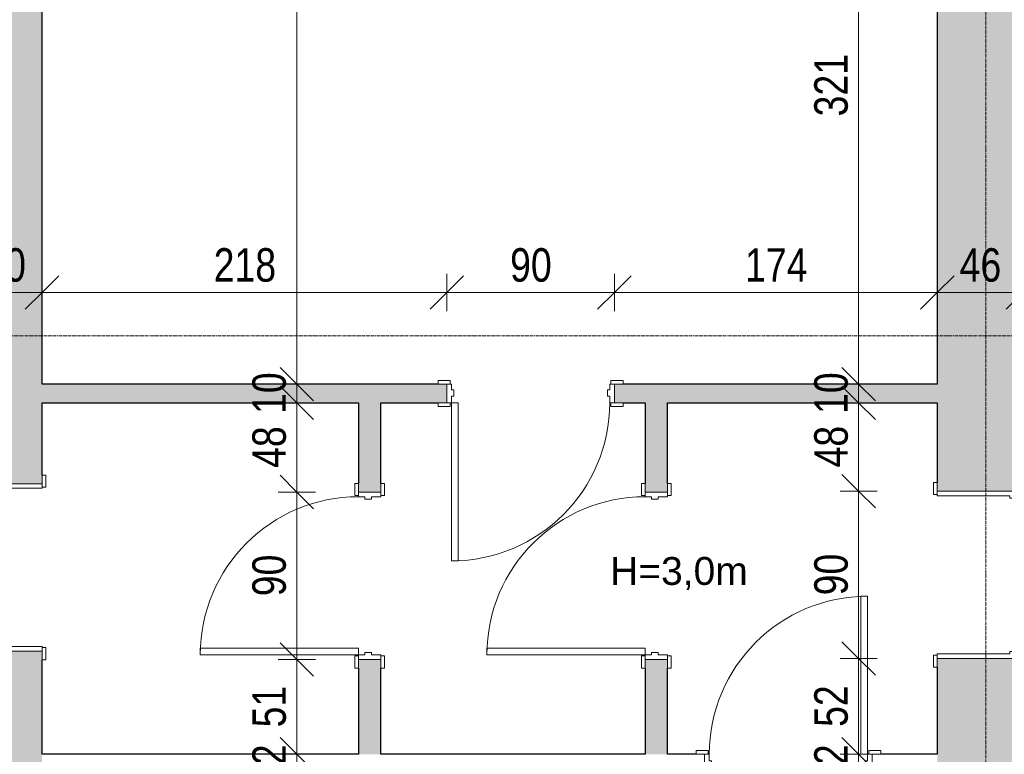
# Model space of a CAD drawing. Header units: centimetres. Extents: x 14852 to 18341, y -10824 to -8518.
# Tile 4 of 20: x 15701 to 16230, y -9594 to -9199. Entities that reach past the tile are written whole.
import ezdxf

# ---------------------------------------------------------------- set-up
doc = ezdxf.new("R2010")
doc.units = ezdxf.units.CM
doc.linetypes.add('Linia siatki', pattern=[0.9925, 0.47, -0.2175, 0.0875, -0.2175])
for name, color, linetype, lineweight in [('A-ANNO-DIMS', 211, 'Continuous', 9), ('A-ANNO-DIMS-100', 211, 'Continuous', 9), ('A-DOOR', 31, 'Continuous', 9), ('A-DOOR-FRAM', 31, 'Continuous', 18), ('A-WALL', 113, 'Continuous', 9), ('A-WALL-PATT', 111, 'Continuous', 25), ('G-ANNO-TEXT', 231, 'Continuous', 9), ('I-WALL', 2, 'Continuous', 9), ('S-GRID', 1, 'Continuous', 9)]:
    doc.layers.add(name, color=color, linetype=linetype, lineweight=lineweight)
doc.styles.add('Arial_1', font='arial.ttf', dxfattribs={"width": 0.8, "height": 18})
doc.styles.add('Arial_2', font='arial.ttf', dxfattribs={"height": 15})
doc.dimstyles.new('Przekątna_-_1_8_mm_Arial', dxfattribs={"dimscale": 30.48, "dimtxt": 18.364669, "dimasz": 0.590551, "dimexe": 0.328084, "dimexo": 0.0625, "dimgap": 0.016404, "dimtad": 1, "dimdec": 0, "dimdsep": 46, "dimtxsty": 'Arial_1', "dimblk1": 'OBLIQUE', "dimblk2": 'OBLIQUE', "dimsah": 1, "dimcen": 0.09, "dimazin": 0, "dimtfac": 1, "dimtdec": 4, "dimtix": 1, "dimtmove": 0, "dimatfit": 3, "dimfxl": 0.328084, "dimfxlon": 1, "dimtvp": 1, "dimtolj": 1, "dimtzin": 0, "dimarcsym": 2})

# ---------------------------------------------------------------- blocks, each defined once
blk = doc.blocks.new('Drzwi-wewnętrzne-jednoskrzydłowe-dwupanelowe-drewniane - 900 x 2100mm-617259-6_Poziom posadzka II pietra inwentaryzacja')
at = {"layer": 'A-DOOR', "lineweight": 18}
for p, q in [((42.5, 89.68), (39, 89.68)), ((39, 89.68), (39, 4.68)), ((42.5, 4.68), (42.5, 89.68)), ((39, 4.68), (42.5, 4.68))]:
    blk.add_line(p, q, dxfattribs=at)
at = {"layer": 'A-DOOR'}
for p, q in [((-43.14, 6.68), (-49.64, 6.68)), ((-49.64, 6.68), (-49.64, 4.68)), ((-43.14, 4.68), (-43.14, 6.68)), ((49.63, 6.68), (43.13, 6.68)), ((43.13, 6.68), (43.13, 4.68)), ((49.63, 4.68), (49.63, 6.68)), ((-49.64, 4.68), (-43.14, 4.68)), ((43.13, 4.68), (49.63, 4.68)), ((-43.14, -5.32), (-49.64, -5.32)), ((-49.64, -5.32), (-49.64, -7.32)), ((-49.64, -7.32), (-43.14, -7.32)), ((-43.14, -7.32), (-43.14, -5.32)), ((49.63, -5.32), (43.13, -5.32)), ((43.13, -5.32), (43.13, -7.32)), ((43.13, -7.32), (49.63, -7.32)), ((49.63, -7.32), (49.63, -5.32))]:
    blk.add_line(p, q, dxfattribs=at)
blk.add_arc((42.5, 4.68), 85, 90, 180, dxfattribs=at)
at = {"layer": 'A-DOOR-FRAM'}
for p, q in [((-42.5, 4.68), (-45, 4.68)), ((-45, 4.68), (-45, -5.32)), ((-42.5, 1.18), (-42.5, 4.68)), ((-41.23, 1.18), (-42.5, 1.18)), ((-41.23, -2.31), (-41.23, 1.18)), ((42.5, 1.18), (41.23, 1.18)), ((41.23, 1.18), (41.23, -2.31)), ((42.5, 4.68), (42.5, 1.18)), ((45, 4.68), (42.5, 4.68)), ((45, -5.32), (45, 4.68)), ((-42.5, -5.32), (-42.5, -2.31)), ((-42.5, -2.31), (-41.23, -2.31)), ((41.23, -2.31), (42.5, -2.31)), ((42.5, -2.31), (42.5, -5.32)), ((-45, -5.32), (-42.5, -5.32)), ((42.5, -5.32), (45, -5.32))]:
    blk.add_line(p, q, dxfattribs=at)
blk = doc.blocks.new('Drzwi-wewnętrzne-jednoskrzydłowe-dwupanelowe-drewniane - 900 x 2100mm-613824-6_Poziom posadzka II pietra inwentaryzacja')
at = {"layer": 'A-DOOR'}
for p, q in [((-49.635, 22.3175), (-43.135, 22.3175)), ((-49.635, 20.3175), (-49.635, 22.3175)), ((-43.135, 22.3175), (-43.135, 20.3175)), ((43.135, 22.3175), (49.635, 22.3175)), ((43.135, 20.3175), (43.135, 22.3175)), ((49.635, 22.3175), (49.635, 20.3175)), ((-43.135, 20.3175), (-49.635, 20.3175)), ((49.635, 20.3175), (43.135, 20.3175)), ((-49.635, -19.6825), (-43.135, -19.6825)), ((-49.635, -21.6825), (-49.635, -19.6825)), ((-43.135, -19.6825), (-43.135, -21.6825)), ((43.135, -19.6825), (49.635, -19.6825)), ((43.135, -21.6825), (43.135, -19.6825)), ((49.635, -19.6825), (49.635, -21.6825)), ((-43.135, -21.6825), (-49.635, -21.6825)), ((49.635, -21.6825), (43.135, -21.6825))]:
    blk.add_line(p, q, dxfattribs=at)
at = {"layer": 'A-DOOR', "lineweight": 18}
for p, q in [((39, -19.6825), (42.5, -19.6825)), ((39, -104.6825), (39, -19.6825)), ((42.5, -19.6825), (42.5, -104.6825)), ((42.5, -104.6825), (39, -104.6825))]:
    blk.add_line(p, q, dxfattribs=at)
at = {"layer": 'A-DOOR'}
blk.add_arc((42.5, -19.6825), 85, 180, 270, dxfattribs=at)
at = {"layer": 'A-DOOR-FRAM'}
for p, q in [((-45, 20.3175), (-42.5, 20.3175)), ((-45, -19.6825), (-45, 20.3175)), ((-42.5, 20.3175), (-42.5, -12.69)), ((42.5, 20.3175), (45, 20.3175)), ((42.5, -12.69), (42.5, 20.3175)), ((45, 20.3175), (45, -19.6825)), ((-42.5, -12.69), (-41.23, -12.69)), ((-41.23, -12.69), (-41.23, -16.1825)), ((41.23, -12.69), (42.5, -12.69)), ((41.23, -16.1825), (41.23, -12.69)), ((-42.5, -19.6825), (-45, -19.6825)), ((-42.5, -16.1825), (-42.5, -19.6825)), ((-41.23, -16.1825), (-42.5, -16.1825)), ((42.5, -16.1825), (41.23, -16.1825)), ((42.5, -19.6825), (42.5, -16.1825)), ((45, -19.6825), (42.5, -19.6825))]:
    blk.add_line(p, q, dxfattribs=at)
blk = doc.blocks.new('Drzwi-wewnętrzne-jednoskrzydłowe-dwupanelowe-drewniane - 900 x 2100mm-438152-6_Poziom posadzka II pietra inwentaryzacja')
at = {"layer": 'A-DOOR', "lineweight": 18}
for p, q in [((42.5, 90.68), (39, 90.68)), ((39, 90.68), (39, 5.68)), ((42.5, 5.68), (42.5, 90.68)), ((39, 5.68), (42.5, 5.68))]:
    blk.add_line(p, q, dxfattribs=at)
at = {"layer": 'A-DOOR'}
for p, q in [((-43.14, 7.68), (-49.64, 7.68)), ((-49.64, 7.68), (-49.64, 5.68)), ((-49.64, 5.68), (-43.14, 5.68)), ((-43.14, 5.68), (-43.14, 7.68)), ((49.63, 7.68), (43.13, 7.68)), ((43.13, 7.68), (43.13, 5.68)), ((43.13, 5.68), (49.63, 5.68)), ((49.63, 5.68), (49.63, 7.68)), ((-43.14, -6.32), (-49.64, -6.32)), ((-49.64, -6.32), (-49.64, -8.32)), ((-49.64, -8.32), (-43.14, -8.32)), ((-43.14, -8.32), (-43.14, -6.32)), ((49.63, -6.32), (43.13, -6.32)), ((43.13, -6.32), (43.13, -8.32)), ((43.13, -8.32), (49.63, -8.32)), ((49.63, -8.32), (49.63, -6.32))]:
    blk.add_line(p, q, dxfattribs=at)
blk.add_arc((42.5, 5.68), 85, 90, 180, dxfattribs=at)
at = {"layer": 'A-DOOR-FRAM'}
for p, q in [((-42.5, 5.68), (-45, 5.68)), ((-45, 5.68), (-45, -6.32)), ((-42.5, 2.18), (-42.5, 5.68)), ((42.5, 5.68), (42.5, 2.18)), ((45, 5.68), (42.5, 5.68)), ((45, -6.32), (45, 5.68)), ((-41.23, 2.18), (-42.5, 2.18)), ((-41.23, -1.31), (-41.23, 2.18)), ((42.5, 2.18), (41.23, 2.18)), ((41.23, 2.18), (41.23, -1.31)), ((-42.5, -6.32), (-42.5, -1.31)), ((-42.5, -1.31), (-41.23, -1.31)), ((41.23, -1.31), (42.5, -1.31)), ((42.5, -1.31), (42.5, -6.32)), ((-45, -6.32), (-42.5, -6.32)), ((42.5, -6.32), (45, -6.32))]:
    blk.add_line(p, q, dxfattribs=at)
blk = doc.blocks.new('Drzwi-wewnętrzne-jednoskrzydłowe-dwupanelowe-drewniane - 900 x 2100mm-621464-6_Poziom posadzka II pietra inwentaryzacja')
at = {"layer": 'A-DOOR'}
for p, q in [((-49.64, 8.32), (-43.14, 8.32)), ((-49.64, 6.32), (-49.64, 8.32)), ((-43.14, 6.32), (-49.64, 6.32)), ((-43.14, 8.32), (-43.14, 6.32)), ((43.13, 8.32), (49.63, 8.32)), ((43.13, 6.32), (43.13, 8.32)), ((49.63, 6.32), (43.13, 6.32)), ((49.63, 8.32), (49.63, 6.32)), ((-49.64, -5.68), (-43.14, -5.68)), ((-49.64, -7.68), (-49.64, -5.68)), ((-43.14, -7.68), (-49.64, -7.68)), ((-43.14, -5.68), (-43.14, -7.68)), ((43.13, -5.68), (49.63, -5.68)), ((43.13, -7.68), (43.13, -5.68)), ((49.63, -7.68), (43.13, -7.68)), ((49.63, -5.68), (49.63, -7.68))]:
    blk.add_line(p, q, dxfattribs=at)
at = {"layer": 'A-DOOR', "lineweight": 18}
for p, q in [((39, -5.68), (42.5, -5.68)), ((39, -90.68), (39, -5.68)), ((42.5, -5.68), (42.5, -90.68)), ((42.5, -90.68), (39, -90.68))]:
    blk.add_line(p, q, dxfattribs=at)
at = {"layer": 'A-DOOR'}
blk.add_arc((42.5, -5.68), 85, 180, 270, dxfattribs=at)
at = {"layer": 'A-DOOR-FRAM'}
for p, q in [((-45, 6.32), (-42.5, 6.32)), ((-45, -5.68), (-45, 6.32)), ((-42.5, 6.32), (-42.5, 1.31)), ((42.5, 6.32), (45, 6.32)), ((42.5, 1.31), (42.5, 6.32)), ((45, 6.32), (45, -5.68)), ((-42.5, 1.31), (-41.23, 1.31)), ((-41.23, 1.31), (-41.23, -2.18)), ((41.23, 1.31), (42.5, 1.31)), ((41.23, -2.18), (41.23, 1.31)), ((-42.5, -2.18), (-42.5, -5.68)), ((-41.23, -2.18), (-42.5, -2.18)), ((42.5, -2.18), (41.23, -2.18)), ((42.5, -5.68), (42.5, -2.18)), ((-42.5, -5.68), (-45, -5.68)), ((45, -5.68), (42.5, -5.68))]:
    blk.add_line(p, q, dxfattribs=at)
blk = doc.blocks.new('Drzwi-wewnętrzne-jednoskrzydłowe-dwupanelowe-drewniane - 900 x 2100mm-719136-6_Poziom posadzka II pietra inwentaryzacja')
at = {"layer": 'A-DOOR'}
for p, q in [((-49.635, 25.3175), (-43.135, 25.3175)), ((-49.635, 23.3175), (-49.635, 25.3175)), ((-43.135, 23.3175), (-49.635, 23.3175)), ((-43.135, 25.3175), (-43.135, 23.3175)), ((43.135, 25.3175), (49.635, 25.3175)), ((43.135, 23.3175), (43.135, 25.3175)), ((49.635, 23.3175), (43.135, 23.3175)), ((49.635, 25.3175), (49.635, 23.3175)), ((-49.635, -22.6825), (-43.135, -22.6825)), ((-49.635, -24.6825), (-49.635, -22.6825)), ((-43.135, -24.6825), (-49.635, -24.6825)), ((-43.135, -22.6825), (-43.135, -24.6825)), ((43.135, -22.6825), (49.635, -22.6825)), ((43.135, -24.6825), (43.135, -22.6825)), ((49.635, -24.6825), (43.135, -24.6825)), ((49.635, -22.6825), (49.635, -24.6825))]:
    blk.add_line(p, q, dxfattribs=at)
at = {"layer": 'A-DOOR', "lineweight": 18}
for p, q in [((39, -22.6825), (42.5, -22.6825)), ((39, -107.6825), (39, -22.6825)), ((42.5, -22.6825), (42.5, -107.6825)), ((42.5, -107.6825), (39, -107.6825))]:
    blk.add_line(p, q, dxfattribs=at)
at = {"layer": 'A-DOOR'}
blk.add_arc((42.5, -22.6825), 85, 180, 270, dxfattribs=at)
at = {"layer": 'A-DOOR-FRAM'}
for p, q in [((-45, 23.3175), (-42.5, 23.3175)), ((-45, -22.6825), (-45, 23.3175)), ((-42.5, 23.3175), (-42.5, -15.69)), ((42.5, 23.3175), (45, 23.3175)), ((42.5, -15.69), (42.5, 23.3175)), ((45, 23.3175), (45, -22.6825)), ((-42.5, -15.69), (-41.23, -15.69)), ((-41.23, -15.69), (-41.23, -19.1825)), ((41.23, -15.69), (42.5, -15.69)), ((41.23, -19.1825), (41.23, -15.69)), ((-42.5, -19.1825), (-42.5, -22.6825)), ((-41.23, -19.1825), (-42.5, -19.1825)), ((42.5, -19.1825), (41.23, -19.1825)), ((42.5, -22.6825), (42.5, -19.1825)), ((-42.5, -22.6825), (-45, -22.6825)), ((45, -22.6825), (42.5, -22.6825))]:
    blk.add_line(p, q, dxfattribs=at)
blk = doc.blocks.new('DIMBLOCK144-6_Poziom posadzka II pietra inwentaryzacja')
at = {"layer": 'A-ANNO-DIMS-100'}
for p, q in [((15672.62, -9345.47), (15672.62, -9335.47)), ((15672.62, -9345.47), (15681.62, -9336.47)), ((15712.62, -9345.47), (15712.62, -9335.47)), ((15712.62, -9345.47), (15721.62, -9336.47)), ((15672.62, -9345.47), (15663.62, -9354.47)), ((15672.62, -9345.47), (15712.62, -9345.47)), ((15672.62, -9345.47), (15672.62, -9355.47)), ((15712.62, -9345.47), (15703.62, -9354.47)), ((15712.62, -9345.47), (15712.62, -9355.47))]:
    blk.add_line(p, q, dxfattribs=at)
at = {"layer": 'A-ANNO-DIMS-100', "color": 0, "insert": (15681.6, -9321.6), "char_height": 18, "width": 26.4451, "attachment_point": 1, "line_spacing_factor": 0.941778, "style": 'Arial_1'}
blk.add_mtext('40', dxfattribs=at)
blk = doc.blocks.new('_Oblique')
at = {"color": 0, "linetype": 'ByBlock', "lineweight": -2}
blk.add_line((-0.5, -0.5), (0.5, 0.5), dxfattribs=at)
blk = doc.blocks.new('DIMBLOCK145-6_Poziom posadzka II pietra inwentaryzacja')
at = {"layer": 'A-ANNO-DIMS-100'}
for p, q in [((15712.62, -9345.47), (15712.62, -9335.47)), ((15712.62, -9345.47), (15721.62, -9336.47)), ((15930.12, -9345.47), (15930.12, -9335.47)), ((15930.12, -9345.47), (15939.12, -9336.47)), ((15712.62, -9345.47), (15703.62, -9354.47)), ((15712.62, -9345.47), (15930.12, -9345.47)), ((15712.62, -9345.47), (15712.62, -9355.47)), ((15930.12, -9345.47), (15921.12, -9354.47)), ((15930.12, -9345.47), (15930.12, -9355.47))]:
    blk.add_line(p, q, dxfattribs=at)
at = {"layer": 'A-ANNO-DIMS-100', "color": 0, "insert": (15804.84, -9321.6), "char_height": 18, "width": 39.6677, "attachment_point": 1, "line_spacing_factor": 0.941778, "style": 'Arial_1'}
blk.add_mtext('218', dxfattribs=at)
blk = doc.blocks.new('DIMBLOCK146-6_Poziom posadzka II pietra inwentaryzacja')
at = {"layer": 'A-ANNO-DIMS-100'}
for p, q in [((15930.12, -9345.47), (15930.12, -9335.47)), ((15930.12, -9345.47), (15939.12, -9336.47)), ((16020.12, -9345.47), (16020.12, -9335.47)), ((16020.12, -9345.47), (16029.12, -9336.47)), ((15930.12, -9345.47), (15921.12, -9354.47)), ((15930.12, -9345.47), (16020.12, -9345.47)), ((15930.12, -9345.47), (15930.12, -9355.47)), ((16020.12, -9345.47), (16011.12, -9354.47)), ((16020.12, -9345.47), (16020.12, -9355.47))]:
    blk.add_line(p, q, dxfattribs=at)
at = {"layer": 'A-ANNO-DIMS-100', "color": 0, "insert": (15964.1, -9321.6), "char_height": 18, "width": 26.4451, "attachment_point": 1, "line_spacing_factor": 0.941778, "style": 'Arial_1'}
blk.add_mtext('90', dxfattribs=at)
blk = doc.blocks.new('DIMBLOCK147-6_Poziom posadzka II pietra inwentaryzacja')
at = {"layer": 'A-ANNO-DIMS-100'}
for p, q in [((16020.12, -9345.47), (16020.12, -9335.47)), ((16020.12, -9345.47), (16029.12, -9336.47)), ((16193.62, -9345.47), (16193.62, -9335.47)), ((16193.62, -9345.47), (16202.62, -9336.47)), ((16020.12, -9345.47), (16011.12, -9354.47)), ((16020.12, -9345.47), (16193.62, -9345.47)), ((16020.12, -9345.47), (16020.12, -9355.47)), ((16193.62, -9345.47), (16184.62, -9354.47)), ((16193.62, -9345.47), (16193.62, -9355.47))]:
    blk.add_line(p, q, dxfattribs=at)
at = {"layer": 'A-ANNO-DIMS-100', "color": 0, "insert": (16090.34, -9321.6), "char_height": 18, "width": 39.6677, "attachment_point": 1, "line_spacing_factor": 0.941778, "style": 'Arial_1'}
blk.add_mtext('174', dxfattribs=at)
blk = doc.blocks.new('DIMBLOCK148-6_Poziom posadzka II pietra inwentaryzacja')
at = {"layer": 'A-ANNO-DIMS-100'}
for p, q in [((16193.62, -9345.47), (16193.62, -9335.47)), ((16193.62, -9345.47), (16202.62, -9336.47)), ((16239.62, -9345.47), (16239.62, -9335.47)), ((16239.62, -9345.47), (16248.62, -9336.47)), ((16193.62, -9345.47), (16184.62, -9354.47)), ((16193.62, -9345.47), (16239.62, -9345.47)), ((16193.62, -9345.47), (16193.62, -9355.47)), ((16239.62, -9345.47), (16230.62, -9354.47)), ((16239.62, -9345.47), (16239.62, -9355.47))]:
    blk.add_line(p, q, dxfattribs=at)
at = {"layer": 'A-ANNO-DIMS-100', "color": 0, "insert": (16205.6, -9321.6), "char_height": 18, "width": 26.4451, "attachment_point": 1, "line_spacing_factor": 0.941778, "style": 'Arial_1'}
blk.add_mtext('46', dxfattribs=at)
blk = doc.blocks.new('DIMBLOCK179-6_Poziom posadzka II pietra inwentaryzacja')
at = {"layer": 'A-ANNO-DIMS-100'}
for p, q in [((15849.48, -8907.71), (15840.48, -8898.71)), ((15849.48, -8907.71), (15839.48, -8907.71)), ((15849.48, -8907.71), (15849.48, -9394.71)), ((15849.48, -8907.71), (15858.48, -8916.71)), ((15849.48, -8907.71), (15859.48, -8907.71)), ((15849.48, -9394.71), (15840.48, -9385.71)), ((15849.48, -9394.71), (15839.48, -9394.71)), ((15849.48, -9394.71), (15858.48, -9403.71)), ((15849.48, -9394.71), (15859.48, -9394.71))]:
    blk.add_line(p, q, dxfattribs=at)
at = {"layer": 'A-ANNO-DIMS-100', "color": 0, "insert": (15825.61, -9167.74), "char_height": 18, "width": 39.6677, "attachment_point": 1, "rotation": 90, "line_spacing_factor": 0.941778, "style": 'Arial_1'}
blk.add_mtext('487', dxfattribs=at)
blk = doc.blocks.new('DIMBLOCK180-6_Poziom posadzka II pietra inwentaryzacja')
at = {"layer": 'A-ANNO-DIMS-100'}
for p, q in [((15849.48, -9394.71), (15840.48, -9385.71)), ((15849.48, -9394.71), (15839.48, -9394.71)), ((15849.48, -9394.71), (15849.48, -9404.71)), ((15849.48, -9394.71), (15858.48, -9403.71)), ((15849.48, -9394.71), (15859.48, -9394.71)), ((15849.48, -9404.71), (15840.48, -9395.71)), ((15849.48, -9404.71), (15839.48, -9404.71)), ((15849.48, -9404.71), (15858.48, -9413.71)), ((15849.48, -9404.71), (15859.48, -9404.71))]:
    blk.add_line(p, q, dxfattribs=at)
at = {"layer": 'A-ANNO-DIMS-100', "color": 0, "insert": (15825.61, -9410.73), "char_height": 18, "width": 26.4451, "attachment_point": 1, "rotation": 90, "line_spacing_factor": 0.941778, "style": 'Arial_1'}
blk.add_mtext('10', dxfattribs=at)
blk = doc.blocks.new('DIMBLOCK181-6_Poziom posadzka II pietra inwentaryzacja')
at = {"layer": 'A-ANNO-DIMS-100'}
for p, q in [((15849.48, -9404.71), (15840.48, -9395.71)), ((15849.48, -9404.71), (15839.48, -9404.71)), ((15849.48, -9404.71), (15849.48, -9452.71)), ((15849.48, -9404.71), (15858.48, -9413.71)), ((15849.48, -9404.71), (15859.48, -9404.71)), ((15849.48, -9452.71), (15840.48, -9443.71)), ((15849.48, -9452.71), (15839.48, -9452.71)), ((15849.48, -9452.71), (15858.48, -9461.71)), ((15849.48, -9452.71), (15859.48, -9452.71))]:
    blk.add_line(p, q, dxfattribs=at)
at = {"layer": 'A-ANNO-DIMS-100', "color": 0, "insert": (15825.61, -9439.73), "char_height": 18, "width": 26.4451, "attachment_point": 1, "rotation": 90, "line_spacing_factor": 0.941778, "style": 'Arial_1'}
blk.add_mtext('48', dxfattribs=at)
blk = doc.blocks.new('DIMBLOCK182-6_Poziom posadzka II pietra inwentaryzacja')
at = {"layer": 'A-ANNO-DIMS-100'}
for p, q in [((15849.48, -9452.71), (15840.48, -9443.71)), ((15849.48, -9452.71), (15839.48, -9452.71)), ((15849.48, -9452.71), (15849.48, -9542.71)), ((15849.48, -9452.71), (15858.48, -9461.71)), ((15849.48, -9452.71), (15859.48, -9452.71)), ((15849.48, -9542.71), (15840.48, -9533.71)), ((15849.48, -9542.71), (15839.48, -9542.71)), ((15849.48, -9542.71), (15858.48, -9551.71)), ((15849.48, -9542.71), (15859.48, -9542.71))]:
    blk.add_line(p, q, dxfattribs=at)
at = {"layer": 'A-ANNO-DIMS-100', "color": 0, "insert": (15825.61, -9508.73), "char_height": 18, "width": 26.4451, "attachment_point": 1, "rotation": 90, "line_spacing_factor": 0.941778, "style": 'Arial_1'}
blk.add_mtext('90', dxfattribs=at)
blk = doc.blocks.new('DIMBLOCK183-6_Poziom posadzka II pietra inwentaryzacja')
at = {"layer": 'A-ANNO-DIMS-100'}
for p, q in [((15849.48, -9542.71), (15840.48, -9533.71)), ((15849.48, -9542.71), (15839.48, -9542.71)), ((15849.48, -9542.71), (15849.48, -9593.71)), ((15849.48, -9542.71), (15858.48, -9551.71)), ((15849.48, -9542.71), (15859.48, -9542.71)), ((15849.48, -9593.71), (15840.48, -9584.71)), ((15849.48, -9593.71), (15839.48, -9593.71)), ((15849.48, -9593.71), (15858.48, -9602.71)), ((15849.48, -9593.71), (15859.48, -9593.71))]:
    blk.add_line(p, q, dxfattribs=at)
at = {"layer": 'A-ANNO-DIMS-100', "color": 0, "insert": (15825.61, -9579.23), "char_height": 18, "width": 26.4451, "attachment_point": 1, "rotation": 90, "line_spacing_factor": 0.941778, "style": 'Arial_1'}
blk.add_mtext('51', dxfattribs=at)
blk = doc.blocks.new('DIMBLOCK184-6_Poziom posadzka II pietra inwentaryzacja')
at = {"layer": 'A-ANNO-DIMS-100'}
for p, q in [((15849.48, -9593.71), (15840.48, -9584.71)), ((15849.48, -9593.71), (15839.48, -9593.71)), ((15849.48, -9593.71), (15849.48, -9605.71)), ((15849.48, -9593.71), (15858.48, -9602.71)), ((15849.48, -9593.71), (15859.48, -9593.71)), ((15849.48, -9605.71), (15840.48, -9596.71)), ((15849.48, -9605.71), (15839.48, -9605.71)), ((15849.48, -9605.71), (15858.48, -9614.71)), ((15849.48, -9605.71), (15859.48, -9605.71))]:
    blk.add_line(p, q, dxfattribs=at)
at = {"layer": 'A-ANNO-DIMS-100', "color": 0, "insert": (15825.61, -9610.73), "char_height": 18, "width": 26.4451, "attachment_point": 1, "rotation": 90, "line_spacing_factor": 0.941778, "style": 'Arial_1'}
blk.add_mtext('12', dxfattribs=at)
blk = doc.blocks.new('DIMBLOCK196-6_Poziom posadzka II pietra inwentaryzacja')
at = {"layer": 'A-ANNO-DIMS-100'}
for p, q in [((16151.36, -9073.71), (16142.36, -9064.71)), ((16151.36, -9073.71), (16141.36, -9073.71)), ((16151.36, -9073.71), (16151.36, -9394.71)), ((16151.36, -9073.71), (16160.36, -9082.71)), ((16151.36, -9073.71), (16161.36, -9073.71)), ((16151.36, -9394.71), (16142.36, -9385.71)), ((16151.36, -9394.71), (16141.36, -9394.71)), ((16151.36, -9394.71), (16160.36, -9403.71)), ((16151.36, -9394.71), (16161.36, -9394.71))]:
    blk.add_line(p, q, dxfattribs=at)
at = {"layer": 'A-ANNO-DIMS-100', "color": 0, "insert": (16127.5, -9250.74), "char_height": 18, "width": 39.6677, "attachment_point": 1, "rotation": 90, "line_spacing_factor": 0.941778, "style": 'Arial_1'}
blk.add_mtext('321', dxfattribs=at)
blk = doc.blocks.new('DIMBLOCK197-6_Poziom posadzka II pietra inwentaryzacja')
at = {"layer": 'A-ANNO-DIMS-100'}
for p, q in [((16151.36, -9394.71), (16142.36, -9385.71)), ((16151.36, -9394.71), (16141.36, -9394.71)), ((16151.36, -9394.71), (16151.36, -9404.71)), ((16151.36, -9394.71), (16160.36, -9403.71)), ((16151.36, -9394.71), (16161.36, -9394.71)), ((16151.36, -9404.71), (16142.36, -9395.71)), ((16151.36, -9404.71), (16141.36, -9404.71)), ((16151.36, -9404.71), (16160.36, -9413.71)), ((16151.36, -9404.71), (16161.36, -9404.71))]:
    blk.add_line(p, q, dxfattribs=at)
at = {"layer": 'A-ANNO-DIMS-100', "color": 0, "insert": (16127.5, -9410.73), "char_height": 18, "width": 26.4451, "attachment_point": 1, "rotation": 90, "line_spacing_factor": 0.941778, "style": 'Arial_1'}
blk.add_mtext('10', dxfattribs=at)
blk = doc.blocks.new('DIMBLOCK198-6_Poziom posadzka II pietra inwentaryzacja')
at = {"layer": 'A-ANNO-DIMS-100'}
for p, q in [((16151.36, -9404.71), (16142.36, -9395.71)), ((16151.36, -9404.71), (16141.36, -9404.71)), ((16151.36, -9404.71), (16151.36, -9452.21)), ((16151.36, -9404.71), (16160.36, -9413.71)), ((16151.36, -9404.71), (16161.36, -9404.71)), ((16151.36, -9452.21), (16142.36, -9443.21)), ((16151.36, -9452.21), (16141.36, -9452.21)), ((16151.36, -9452.21), (16160.36, -9461.21)), ((16151.36, -9452.21), (16161.36, -9452.21))]:
    blk.add_line(p, q, dxfattribs=at)
at = {"layer": 'A-ANNO-DIMS-100', "color": 0, "insert": (16127.5, -9439.48), "char_height": 18, "width": 26.4451, "attachment_point": 1, "rotation": 90, "line_spacing_factor": 0.941778, "style": 'Arial_1'}
blk.add_mtext('48', dxfattribs=at)
blk = doc.blocks.new('DIMBLOCK199-6_Poziom posadzka II pietra inwentaryzacja')
at = {"layer": 'A-ANNO-DIMS-100'}
for p, q in [((16151.36, -9452.21), (16142.36, -9443.21)), ((16151.36, -9452.21), (16141.36, -9452.21)), ((16151.36, -9452.21), (16151.36, -9542.21)), ((16151.36, -9452.21), (16160.36, -9461.21)), ((16151.36, -9452.21), (16161.36, -9452.21)), ((16151.36, -9542.21), (16142.36, -9533.21)), ((16151.36, -9542.21), (16141.36, -9542.21)), ((16151.36, -9542.21), (16160.36, -9551.21)), ((16151.36, -9542.21), (16161.36, -9542.21))]:
    blk.add_line(p, q, dxfattribs=at)
at = {"layer": 'A-ANNO-DIMS-100', "color": 0, "insert": (16127.5, -9508.23), "char_height": 18, "width": 26.4451, "attachment_point": 1, "rotation": 90, "line_spacing_factor": 0.941778, "style": 'Arial_1'}
blk.add_mtext('90', dxfattribs=at)
blk = doc.blocks.new('DIMBLOCK200-6_Poziom posadzka II pietra inwentaryzacja')
at = {"layer": 'A-ANNO-DIMS-100'}
for p, q in [((16151.36, -9542.21), (16142.36, -9533.21)), ((16151.36, -9542.21), (16141.36, -9542.21)), ((16151.36, -9542.21), (16151.36, -9593.71)), ((16151.36, -9542.21), (16160.36, -9551.21)), ((16151.36, -9542.21), (16161.36, -9542.21)), ((16151.36, -9593.71), (16142.36, -9584.71)), ((16151.36, -9593.71), (16141.36, -9593.71)), ((16151.36, -9593.71), (16160.36, -9602.71)), ((16151.36, -9593.71), (16161.36, -9593.71))]:
    blk.add_line(p, q, dxfattribs=at)
at = {"layer": 'A-ANNO-DIMS-100', "color": 0, "insert": (16127.5, -9578.98), "char_height": 18, "width": 26.4451, "attachment_point": 1, "rotation": 90, "line_spacing_factor": 0.941778, "style": 'Arial_1'}
blk.add_mtext('52', dxfattribs=at)
blk = doc.blocks.new('DIMBLOCK201-6_Poziom posadzka II pietra inwentaryzacja')
at = {"layer": 'A-ANNO-DIMS-100'}
for p, q in [((16151.36, -9593.71), (16142.36, -9584.71)), ((16151.36, -9593.71), (16141.36, -9593.71)), ((16151.36, -9593.71), (16151.36, -9605.71)), ((16151.36, -9593.71), (16160.36, -9602.71)), ((16151.36, -9593.71), (16161.36, -9593.71)), ((16151.36, -9605.71), (16142.36, -9596.71)), ((16151.36, -9605.71), (16141.36, -9605.71)), ((16151.36, -9605.71), (16160.36, -9614.71)), ((16151.36, -9605.71), (16161.36, -9605.71))]:
    blk.add_line(p, q, dxfattribs=at)
at = {"layer": 'A-ANNO-DIMS-100', "color": 0, "insert": (16127.5, -9610.73), "char_height": 18, "width": 26.4451, "attachment_point": 1, "rotation": 90, "line_spacing_factor": 0.941778, "style": 'Arial_1'}
blk.add_mtext('12', dxfattribs=at)

msp = doc.modelspace()

# ---------------------------------------------------------------- hatches: boundary and pattern name
at = {"layer": 'A-WALL-PATT', "lineweight": 9}
h = msp.add_hatch(color=256, dxfattribs=at)
h.paths.add_polyline_path([(16239.62, -10415.71), (16239.62, -9542.21), (16193.62, -9542.21), (16193.62, -10415.71)])
h.paths.add_polyline_path([(16239.62, -9452.21), (16239.62, -8812.71), (16193.62, -8812.71), (16193.62, -9452.21), (16236.12, -9452.21)])
h = msp.add_hatch(color=256, dxfattribs=at)
h.paths.add_polyline_path([(15712.62, -10350.71), (15712.62, -9538.21), (15672.62, -9538.21), (15672.62, -10350.71), (15698.84, -10350.71)])
h.paths.add_polyline_path([(15698.84, -9448.21), (15712.62, -9448.21), (15712.62, -8907.71), (15672.62, -8907.71), (15672.62, -9448.21), (15679.62, -9448.21)])
h = msp.add_hatch(color=256, dxfattribs=at)
h.paths.add_polyline_path([(15712.62, -9404.71), (15930.12, -9404.71), (15930.12, -9394.71), (15712.62, -9394.71)])
h.paths.add_polyline_path([(16193.62, -9404.71), (16193.62, -9394.71), (16020.12, -9394.71), (16020.12, -9404.71), (16149, -9404.71)])
h = msp.add_hatch(color=256, dxfattribs=at)
h.paths.add_polyline_path([(15882.62, -9759.71), (15894.62, -9759.71), (15894.62, -9749.71), (15882.62, -9749.71), (15882.62, -9754.35)])
h.paths.add_polyline_path([(15894.62, -9659.71), (15894.62, -9605.71), (15882.62, -9605.71), (15882.62, -9659.71), (15889.62, -9659.71)])
h.paths.add_polyline_path([(15889.62, -9593.71), (15894.62, -9593.71), (15894.62, -9542.71), (15882.62, -9542.71), (15882.62, -9593.71)])
h.paths.add_polyline_path([(15889.62, -9452.71), (15894.62, -9452.71), (15894.62, -9404.71), (15882.62, -9404.71), (15882.62, -9452.71), (15886.12, -9452.71)])
h = msp.add_hatch(color=256, dxfattribs=at)
h.paths.add_polyline_path([(16036.62, -9759.71), (16048.62, -9759.71), (16048.62, -9749.71), (16036.62, -9749.71), (16036.62, -9754.35)])
h.paths.add_polyline_path([(16048.62, -9659.71), (16048.62, -9605.71), (16036.62, -9605.71), (16036.62, -9659.71), (16043.62, -9659.71)])
h.paths.add_polyline_path([(16036.62, -9593.71), (16048.62, -9593.71), (16048.62, -9542.71), (16036.62, -9542.71), (16036.62, -9547.35)])
h.paths.add_polyline_path([(16036.62, -9452.71), (16048.62, -9452.71), (16048.62, -9404.71), (16036.62, -9404.71), (16036.62, -9448.08)])

# ---------------------------------------------------------------- linework, layer by layer
at = {"layer": 'A-WALL', "lineweight": 25}
for p, q in [((16193.62, -9073.71), (16193.62, -9394.71)), ((15925.49, -9394.71), (15712.62, -9394.71)), ((16193.62, -9394.71), (16024.76, -9394.71)), ((15712.62, -9404.71), (15882.62, -9404.71)), ((15882.62, -9404.71), (15882.62, -9448.08)), ((15894.62, -9404.71), (15925.49, -9404.71)), ((15894.62, -9448.08), (15894.62, -9404.71)), ((16024.76, -9404.71), (16036.62, -9404.71)), ((16036.62, -9404.71), (16036.62, -9448.08)), ((16048.62, -9404.71), (16193.62, -9404.71)), ((16048.62, -9448.08), (16048.62, -9404.71)), ((16193.62, -9404.71), (16193.62, -9447.58)), ((15882.62, -9547.35), (15882.62, -9593.71)), ((15894.62, -9593.71), (15894.62, -9547.35)), ((16036.62, -9547.35), (16036.62, -9593.71)), ((16048.62, -9593.71), (16048.62, -9547.35)), ((16193.62, -9546.85), (16193.62, -9593.71)), ((15882.62, -9593.71), (15712.62, -9593.71)), ((16036.62, -9593.71), (15894.62, -9593.71)), ((16063.99, -9593.71), (16048.62, -9593.71)), ((16193.62, -9593.71), (16163.26, -9593.71))]:
    msp.add_line(p, q, dxfattribs=at)
at = {"layer": 'I-WALL', "lineweight": 25}
for p, q in [((15712.62, -9394.71), (15712.62, -8907.71)), ((15712.62, -9443.58), (15712.62, -9404.71)), ((15712.62, -9593.71), (15712.62, -9542.85))]:
    msp.add_line(p, q, dxfattribs=at)
at = {"layer": 'S-GRID', "linetype": 'Linia siatki'}
for p, q in [((16219.62, -8517.72), (16219.62, -10764.35)), ((14852.38, -9368.71), (18281.26, -9368.71))]:
    msp.add_line(p, q, dxfattribs=at)

# ---------------------------------------------------------------- block references
at = {"layer": 'A-DOOR'}
for name, p, rotation in [('Drzwi-wewnętrzne-jednoskrzydłowe-dwupanelowe-drewniane - 900 x 2100mm-617259-6_Poziom posadzka II pietra inwentaryzacja', (15975.12, -9400.03), 180), ('Drzwi-wewnętrzne-jednoskrzydłowe-dwupanelowe-drewniane - 900 x 2100mm-613824-6_Poziom posadzka II pietra inwentaryzacja', (15692.31, -9493.21), 269.9999999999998), ('Drzwi-wewnętrzne-jednoskrzydłowe-dwupanelowe-drewniane - 900 x 2100mm-719136-6_Poziom posadzka II pietra inwentaryzacja', (16216.94, -9497.21), 89.99999999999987), ('Drzwi-wewnętrzne-jednoskrzydłowe-dwupanelowe-drewniane - 900 x 2100mm-621464-6_Poziom posadzka II pietra inwentaryzacja', (15888.31, -9497.71), 270), ('Drzwi-wewnętrzne-jednoskrzydłowe-dwupanelowe-drewniane - 900 x 2100mm-621464-6_Poziom posadzka II pietra inwentaryzacja', (16042.31, -9497.71), 270)]:
    msp.add_blockref(name, p, dxfattribs=dict(at, rotation=rotation))
msp.add_blockref('Drzwi-wewnętrzne-jednoskrzydłowe-dwupanelowe-drewniane - 900 x 2100mm-438152-6_Poziom posadzka II pietra inwentaryzacja', (16113.62, -9599.4), dxfattribs=at)

# ---------------------------------------------------------------- texts
at = {"layer": 'G-ANNO-TEXT', "color": 7, "insert": (16017.85, -9487.64), "char_height": 15, "width": 91.3924, "attachment_point": 1, "style": 'Arial_2'}
msp.add_mtext('H=3,0m', dxfattribs=at)

# ---------------------------------------------------------------- dimensions: what is measured, and where the dimension line sits
at = {"layer": 'A-ANNO-DIMS'}
for base, p1, p2, override, picture, middle in [((15849.48, -9394.71), (15859.48, -8907.71), (15859.48, -9394.71), {"dimpost": '<>', "dimfxl": 487}, 'DIMBLOCK179-6_Poziom posadzka II pietra inwentaryzacja', (15839.79, -9151.21)), ((16151.36, -9394.71), (16161.36, -9073.71), (16161.36, -9394.71), {"dimpost": '<>', "dimfxl": 321}, 'DIMBLOCK196-6_Poziom posadzka II pietra inwentaryzacja', (16141.67, -9234.21)), ((15849.48, -9404.71), (15859.48, -9394.71), (15859.48, -9404.71), {"dimpost": '<>', "dimfxl": 10}, 'DIMBLOCK180-6_Poziom posadzka II pietra inwentaryzacja', (15839.79, -9399.71)), ((16151.36, -9404.71), (16161.36, -9394.71), (16161.36, -9404.71), {"dimpost": '<>', "dimfxl": 10}, 'DIMBLOCK197-6_Poziom posadzka II pietra inwentaryzacja', (16141.67, -9399.71)), ((15849.48, -9452.71), (15859.48, -9404.71), (15859.48, -9452.71), {"dimpost": '<>', "dimfxl": 48}, 'DIMBLOCK181-6_Poziom posadzka II pietra inwentaryzacja', (15839.79, -9428.71)), ((16151.36469417, -9452.2148915), (16161.36469417, -9404.7148915), (16161.36469417, -9452.2148915), {"dimpost": '<>', "dimfxl": 47.5}, 'DIMBLOCK198-6_Poziom posadzka II pietra inwentaryzacja', (16141.67438034, -9428.4648915)), ((15849.48, -9542.71), (15859.48, -9452.71), (15859.48, -9542.71), {"dimpost": '<>', "dimfxl": 90}, 'DIMBLOCK182-6_Poziom posadzka II pietra inwentaryzacja', (15839.79, -9497.71)), ((16151.36, -9542.21), (16161.36, -9452.21), (16161.36, -9542.21), {"dimpost": '<>', "dimfxl": 90}, 'DIMBLOCK199-6_Poziom posadzka II pietra inwentaryzacja', (16141.67, -9497.21)), ((15849.48, -9593.71), (15859.48, -9542.71), (15859.48, -9593.71), {"dimpost": '<>', "dimfxl": 51}, 'DIMBLOCK183-6_Poziom posadzka II pietra inwentaryzacja', (15839.79, -9568.21)), ((16151.36469417, -9593.7148915), (16161.36469417, -9542.2148915), (16161.36469417, -9593.7148915), {"dimpost": '<>', "dimfxl": 51.5}, 'DIMBLOCK200-6_Poziom posadzka II pietra inwentaryzacja', (16141.67438034, -9567.9648915)), ((15849.48, -9605.71), (15859.48, -9593.71), (15859.48, -9605.71), {"dimpost": '<>', "dimfxl": 12}, 'DIMBLOCK184-6_Poziom posadzka II pietra inwentaryzacja', (15839.95, -9599.71)), ((16151.36, -9605.71), (16161.36, -9593.71), (16161.36, -9605.71), {"dimpost": '<>', "dimfxl": 12}, 'DIMBLOCK201-6_Poziom posadzka II pietra inwentaryzacja', (16141.83, -9599.71))]:
    dim = msp.add_linear_dim(base=base, p1=p1, p2=p2, angle=90, dimstyle='Przekątna_-_1_8_mm_Arial', override=override, dxfattribs=at)
    dim.commit()
    dim.dimension.update_dxf_attribs({"geometry": picture, "text_midpoint": middle})
for base, p1, p2, override, picture, middle in [((15712.62, -9345.47), (15672.62, -9335.47), (15712.62, -9335.47), {"dimpost": '<>', "dimfxl": 40}, 'DIMBLOCK144-6_Poziom posadzka II pietra inwentaryzacja', (15692.62, -9335.78)), ((15930.12255481, -9345.4694252), (15712.62255481, -9335.4694252), (15930.12255481, -9355.4694252), {"dimpost": '<>', "dimfxl": 218.417605}, 'DIMBLOCK145-6_Poziom posadzka II pietra inwentaryzacja', (15821.37255481, -9335.77911137)), ((16020.12, -9345.47), (15930.12, -9355.47), (16020.12, -9355.47), {"dimpost": '<>', "dimfxl": 90}, 'DIMBLOCK146-6_Poziom posadzka II pietra inwentaryzacja', (15975.12, -9335.78)), ((16193.62255481, -9345.4694252), (16020.12255481, -9355.4694252), (16193.62255481, -9335.4694252), {"dimpost": '<>', "dimfxl": 174.648934}, 'DIMBLOCK147-6_Poziom posadzka II pietra inwentaryzacja', (16106.87255481, -9335.93259023)), ((16239.62, -9345.47), (16193.62, -9335.47), (16239.62, -9335.47), {"dimpost": '<>', "dimfxl": 46}, 'DIMBLOCK148-6_Poziom posadzka II pietra inwentaryzacja', (16216.62, -9335.78))]:
    dim = msp.add_linear_dim(base=base, p1=p1, p2=p2, dimstyle='Przekątna_-_1_8_mm_Arial', override=override, dxfattribs=at)
    dim.commit()
    dim.dimension.update_dxf_attribs({"geometry": picture, "text_midpoint": middle})

doc.saveas('drawing.dxf')
